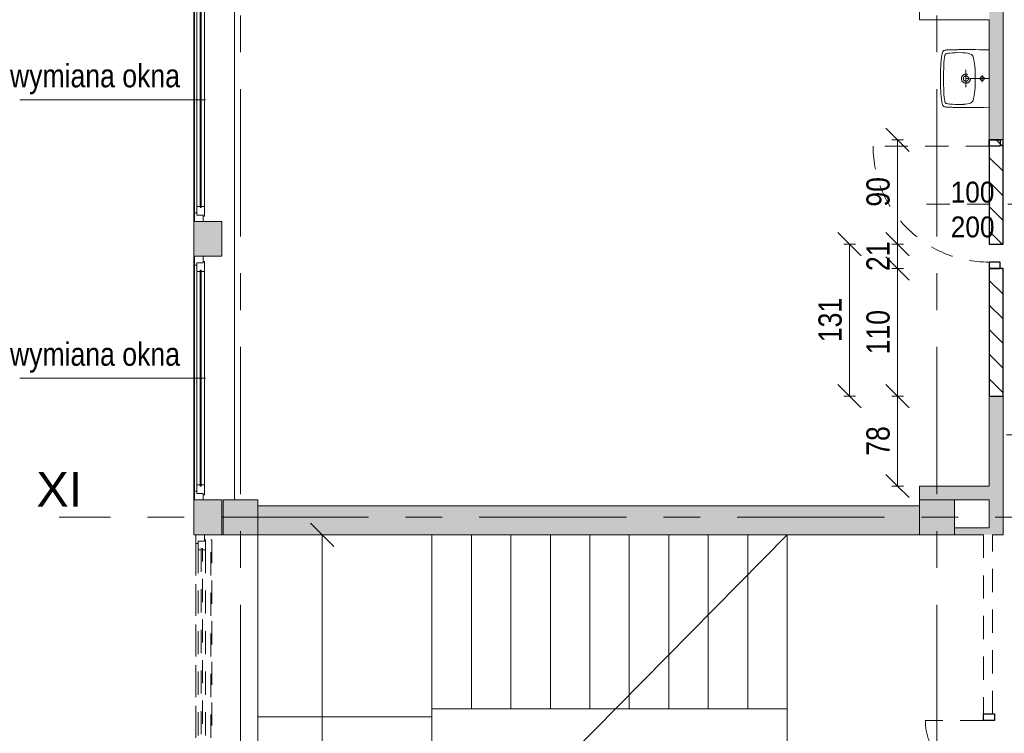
# Model space of a CAD drawing. Header units: centimetres. Extents: x -1403 to 22166, y -8842 to 3590.
# Tile 16 of 25: x -1403 to -555, y 1662 to 2277. Entities that reach past the tile are written whole.
import ezdxf

# ---------------------------------------------------------------- set-up
doc = ezdxf.new("R2010")
doc.units = ezdxf.units.CM
for name, pattern in [('Dash', [60, 30, -30]), ('Oś', [222.25, 127, -31.75, 31.75, -31.75]), ('Wyburzenia', [35, 20, -15])]:
    doc.linetypes.add(name, pattern=pattern)
for name, color, linetype, lineweight in [('A-ANNO-DIMS', 211, 'Continuous', 13), ('A-ANNO-DIMS-100', 211, 'Continuous', 13), ('A-ANNO-NOTE', 131, 'Wyburzenia', 9), ('A-AREA', 32, 'Continuous', 13), ('A-DETL', 90, 'Continuous', 25), ('A-DETL-GENF', 92, 'Continuous', 9), ('A-DETL-MEDM', 33, 'Wyburzenia', 9), ('A-DOOR', 31, 'Wyburzenia', 9), ('A-FLOR', 192, 'Continuous', 13), ('A-GLAZ', 151, 'Wyburzenia', 9), ('A-GLAZ-IDEN', 152, 'Continuous', 13), ('A-WALL', 113, 'Continuous', 13), ('A-WALL-PATT', 111, 'Continuous', 13), ('P-SANR-FIXT', 6, 'Wyburzenia', 9), ('S-COLS', 52, 'Continuous', 13), ('S-GRID', 1, 'Continuous', 13), ('S-GRID-IDEN', 1, 'Continuous', 13), ('S-STRS', 31, 'Continuous', 13), ('S-STRS-MBND', 31, 'Continuous', 13)]:
    doc.layers.add(name, color=color, linetype=linetype, lineweight=lineweight)
doc.styles.add('Arial', font='arial.ttf', dxfattribs={"width": 0.9, "height": 18})
doc.styles.add('Arial Narrow_1', font='ARIALN.TTF', dxfattribs={"height": 0.2})
doc.styles.add('Arial Narrow_3', font='ARIALN.TTF', dxfattribs={"height": 20})
doc.styles.add('Arial_1', font='arial.ttf', dxfattribs={"height": 30})
doc.dimstyles.new('Diagonal_1_100__0__wewnętrzne', dxfattribs={"dimscale": 30.48, "dimtxt": 20.468619, "dimasz": 0.656168, "dimexe": 0.164042, "dimexo": 0.0625, "dimgap": 0.032808, "dimtad": 1, "dimdec": 0, "dimdsep": 46, "dimtxsty": 'Arial Narrow_3', "dimblk1": 'OBLIQUE', "dimblk2": 'OBLIQUE', "dimsah": 1, "dimcen": 0.09, "dimazin": 0, "dimtfac": 1, "dimtdec": 4, "dimtix": 1, "dimtmove": 0, "dimatfit": 3, "dimfxl": 0.164042, "dimfxlon": 1, "dimtvp": 1, "dimtolj": 1, "dimtzin": 0, "dimarcsym": 2})
pattern_1 = [(315, (0, 0), (10.6066, 10.6066), [])]

# ---------------------------------------------------------------- blocks, each defined once
blk = doc.blocks.new('Okno - automatyczna etykieta - 210x100-2208560-6_piętro IV __13_80 m_ - wyburzenia i zamurowania')
at = {"layer": 'A-GLAZ', "color": 1, "lineweight": 13}
for p, q in [((-100.5, 8.5), (100.5, 8.5)), ((-100.5, 8.5), (-100.5, 7.5)), ((100.5, 8.5), (100.5, 7.5)), ((105, 7.5), (-105, 7.5)), ((105, 7.5), (105, 7))]:
    blk.add_line(p, q, dxfattribs=at)
blk = doc.blocks.new('Okno - automatyczna etykieta - 210x165 _nietypowy podział_-2208551-6_piętro IV __13_80 m_ - wyburzenia i zamurowania')
at = {"layer": 'A-GLAZ', "color": 1, "lineweight": 13}
for p, q in [((-97.5, 5.5), (-105, 5.5)), ((-105, 5.5), (-105, -2)), ((-105, 5.5), (105, 5.5)), ((-92, 3.5), (-99.5, 3.5)), ((-99.5, 3.5), (-99.5, -2)), ((-99.5, -2), (-99.5, 3.5)), ((-99.5, 3.5), (-97.5, 3.5)), ((-97.5, 3.5), (-97.5, 5.5)), ((97.5, 5.5), (-97.5, 5.5)), ((93, 0.75), (-93, 0.75)), ((-93, 0.75), (-93, -0.25)), ((-93, -0.25), (-93, 0.75)), ((-93, 0.75), (-92, 0.75)), ((-92, 0.75), (-92, 3.5)), ((92, 3.5), (-92, 3.5)), ((99.5, 3.5), (92, 3.5)), ((92, 3.5), (92, 0.75)), ((92, 0.75), (93, 0.75)), ((93, -0.25), (93, 0.75)), ((93, 0.75), (93, -0.25)), ((105, 5.5), (97.5, 5.5)), ((97.5, 5.5), (97.5, 3.5)), ((97.5, 3.5), (99.5, 3.5)), ((99.5, -2), (99.5, 3.5)), ((99.5, 3.5), (99.5, -2)), ((105, -2), (105, 5.5)), ((-105, -2), (-99.5, -2)), ((-99.5, -2), (-100.5, -2)), ((-100.5, -2), (-100.5, -3)), ((-100.5, -3), (-92, -3)), ((-93, -0.25), (93, -0.25)), ((-92, -0.25), (-93, -0.25)), ((-92, -3), (-92, -0.25)), ((92, -3), (-92, -3)), ((92, -0.25), (92, -3)), ((93, -0.25), (92, -0.25)), ((92, -3), (100.5, -3)), ((100.5, -2), (99.5, -2)), ((99.5, -2), (105, -2)), ((100.5, -3), (100.5, -2))]:
    blk.add_line(p, q, dxfattribs=at)
blk = doc.blocks.new('M_Concrete-Square-Column - 300 x 300mm-1795930-6_piętro IV __13_80 m_ - wyburzenia i zamurowania')
at = {"layer": 'S-COLS', "lineweight": 9}
blk.add_hatch(color=254, dxfattribs=at).paths.add_polyline_path([(-11.73, -15), (15, -15), (15, 15), (-15, 15), (-15, -15)], flags=0)
for p, q in [((15, 15), (-15, 15)), ((-15, 15), (-15, -15)), ((15, -15), (15, 15)), ((-15, -15), (15, -15))]:
    blk.add_line(p, q, dxfattribs=at)
blk = doc.blocks.new('M_Concrete-Square-Column - 300 x 300mm-1795931-6_piętro IV __13_80 m_ - wyburzenia i zamurowania')
at = {"layer": 'S-COLS', "lineweight": 9}
blk.add_hatch(color=254, dxfattribs=at).paths.add_polyline_path([(-15, -15), (15, -15), (15, 15), (-15, 15), (-15, 7.14)], flags=0)
for p, q in [((15, 15), (-15, 15)), ((-15, 15), (-15, -15)), ((15, -15), (15, 15)), ((-15, -15), (15, -15))]:
    blk.add_line(p, q, dxfattribs=at)
blk = doc.blocks.new('DRZWI 1S - automatyczna etykieta - Drzwi 100-2252143-6_piętro IV __13_80 m_ - wyburzenia i zamurowania')
at = {"layer": 'A-DETL-GENF', "color": 20, "linetype": 'Wyburzenia'}
for p, q in [((-55.5, 6), (-55.5, -3.5)), ((-50, 6), (-55.5, 6)), ((-50, -3.5), (-50, 6)), ((55.5, 6), (50, 6)), ((50, 6), (50, -3.5)), ((55.5, -3.5), (55.5, 6)), ((-55.5, -3.5), (-50, -3.5)), ((50, -3.5), (55.5, -3.5))]:
    blk.add_line(p, q, dxfattribs=at)
at = {"layer": 'A-DETL-MEDM', "color": 10, "lineweight": 25}
for p, q in [((-50, 6), (-55.5, 6)), ((-55.5, 6), (-55.5, -3.5)), ((-50, -3.5), (-50, 6)), ((50, -3.5), (50, 6)), ((50, 6), (55.5, 6)), ((55.5, 6), (55.5, -3.5)), ((-55.5, -3.5), (-50, -3.5)), ((55.5, -3.5), (50, -3.5))]:
    blk.add_line(p, q, dxfattribs=at)
at = {"layer": 'A-DOOR', "color": 1, "lineweight": 13}
blk.add_line((50, 6), (50, 106), dxfattribs=at)
blk.add_arc((50, 6), 100, 90, 180, dxfattribs=at)
blk = doc.blocks.new('Okno - automatyczna etykieta - 210x165 _nietypowy podział_-2208563-6_piętro IV __13_80 m_ - wyburzenia i zamurowania')
at = {"layer": 'A-GLAZ', "color": 7, "linetype": 'Continuous'}
for p, q in [((-97.5, 11.5), (-105, 11.5)), ((-105, 11.5), (-105, 4)), ((-105, 11.5), (105, 11.5)), ((-92, 9.5), (-99.5, 9.5)), ((-99.5, 9.5), (-99.5, 4)), ((-99.5, 4), (-99.5, 9.5)), ((-99.5, 9.5), (-97.5, 9.5)), ((-97.5, 9.5), (-97.5, 11.5)), ((97.5, 11.5), (-97.5, 11.5)), ((-92, 6.75), (-92, 9.5)), ((92, 9.5), (-92, 9.5)), ((99.5, 9.5), (92, 9.5)), ((92, 9.5), (92, 6.75)), ((105, 11.5), (97.5, 11.5)), ((97.5, 11.5), (97.5, 9.5)), ((97.5, 9.5), (99.5, 9.5)), ((99.5, 4), (99.5, 9.5)), ((99.5, 9.5), (99.5, 4)), ((105, 4), (105, 11.5)), ((-105, 4), (-99.5, 4)), ((-99.5, 4), (-100.5, 4)), ((-100.5, 4), (-100.5, 3)), ((-100.5, 3), (-92, 3)), ((93, 6.75), (-93, 6.75)), ((-93, 6.75), (-93, 5.75)), ((-93, 5.75), (-93, 6.75)), ((-93, 6.75), (-92, 6.75)), ((-93, 5.75), (93, 5.75)), ((-92, 5.75), (-93, 5.75)), ((-92, 3), (-92, 5.75)), ((92, 3), (-92, 3)), ((92, 6.75), (93, 6.75)), ((92, 5.75), (92, 3)), ((93, 5.75), (92, 5.75)), ((92, 3), (100.5, 3)), ((93, 5.75), (93, 6.75)), ((93, 6.75), (93, 5.75)), ((100.5, 4), (99.5, 4)), ((99.5, 4), (105, 4)), ((100.5, 3), (100.5, 4))]:
    blk.add_line(p, q, dxfattribs=at)
blk = doc.blocks.new('Umywalka koło Nova Pro - Pro 50-1211177-6_piętro IV __13_80 m_ - wyburzenia i zamurowania')
at = {"layer": 'P-SANR-FIXT', "color": 20}
for p, q in [((-12.19, -6), (-12.32, -10.58)), ((12.5, -6), (12.5, -38)), ((37.32, -10.58), (37.19, -6)), ((-12.4, -14.28), (-12.45, -17.35)), ((-12.32, -10.58), (-12.4, -14.28)), ((15.72, -12.02), (9.46, -12.02)), ((37.4, -14.28), (37.32, -10.58)), ((37.45, -17.35), (37.4, -14.28)), ((-12.48, -22.27), (-12.51, -24.3)), ((-12.51, -24.3), (-12.48, -26.13)), ((-12.45, -17.35), (-12.48, -19.98)), ((-12.48, -19.98), (-12.48, -22.27)), ((-9.37, -24.54), (-9.61, -26.27)), ((-8.91, -22.86), (-9.37, -24.54)), ((-8.62, -22.03), (-8.91, -22.86)), ((-8.19, -21.26), (-8.62, -22.03)), ((-7.93, -20.91), (-8.19, -21.26)), ((-7.61, -20.62), (-7.93, -20.91)), ((-6.89, -20.14), (-7.61, -20.62)), ((-6.09, -19.8), (-6.89, -20.14)), ((-5.24, -19.53), (-6.09, -19.8)), ((-3.53, -19.16), (-5.24, -19.53)), ((-1.83, -18.89), (-3.53, -19.16)), ((1.66, -18.49), (-1.83, -18.89)), ((5.15, -18.2), (1.66, -18.49)), ((8.64, -18.06), (5.15, -18.2)), ((10.37, -18.01), (8.64, -18.06)), ((14.63, -18.01), (10.37, -18.01)), ((16.36, -18.06), (14.63, -18.01)), ((19.88, -18.2), (16.36, -18.06)), ((23.34, -18.49), (19.88, -18.2)), ((26.83, -18.89), (23.34, -18.49)), ((28.56, -19.16), (26.83, -18.89)), ((30.26, -19.53), (28.56, -19.16)), ((31.09, -19.8), (30.26, -19.53)), ((31.89, -20.14), (31.09, -19.8)), ((32.61, -20.62), (31.89, -20.14)), ((32.93, -20.91), (32.61, -20.62)), ((33.19, -21.26), (32.93, -20.91)), ((33.62, -22.03), (33.19, -21.26)), ((33.91, -22.86), (33.62, -22.03)), ((34.37, -24.54), (33.91, -22.86)), ((34.63, -26.27), (34.37, -24.54)), ((37.48, -19.98), (37.45, -17.35)), ((37.51, -22.27), (37.48, -19.98)), ((37.51, -26.13), (37.51, -22.27)), ((-12.48, -26.13), (-12.48, -27.81)), ((-12.48, -27.81), (-12.46, -29.49)), ((-12.46, -29.49), (-12.46, -30.5)), ((-12.46, -30.5), (-12.43, -31.46)), ((-12.43, -31.46), (-12.43, -32.39)), ((-12.43, -32.39), (-12.4, -33.3)), ((-12.4, -33.3), (-12.4, -33.88)), ((-12.4, -33.88), (-12.38, -35.06)), ((-9.76, -28.56), (-9.84, -33.06)), ((-9.84, -33.06), (-9.79, -35.32)), ((-9.74, -27.87), (-9.76, -28.56)), ((-9.71, -27.55), (-9.74, -27.87)), ((-9.69, -27.15), (-9.71, -27.55)), ((-9.61, -26.27), (-9.69, -27.15)), ((20.01, -26), (5.01, -26)), ((34.69, -27.15), (34.63, -26.27)), ((34.71, -27.55), (34.69, -27.15)), ((34.74, -27.87), (34.71, -27.55)), ((34.76, -28.56), (34.74, -27.87)), ((34.84, -33.06), (34.76, -28.56)), ((34.82, -35.32), (34.84, -33.06)), ((37.38, -35.06), (37.4, -33.88)), ((37.4, -33.88), (37.43, -33.3)), ((37.43, -32.39), (37.46, -31.46)), ((37.43, -33.3), (37.43, -32.39)), ((37.46, -30.5), (37.48, -29.49)), ((37.46, -31.46), (37.46, -30.5)), ((37.48, -27.81), (37.51, -26.13)), ((37.48, -29.49), (37.48, -27.81)), ((-12.38, -35.06), (-12.35, -35.88)), ((-12.35, -35.88), (-12.35, -36.65)), ((-12.35, -36.65), (-12.32, -37.43)), ((-12.32, -37.43), (-12.3, -38.17)), ((-12.3, -38.17), (-12.27, -38.89)), ((-12.27, -38.89), (-12.24, -39.61)), ((-12.24, -39.61), (-12.22, -40.28)), ((-12.22, -40.28), (-12.19, -40.94)), ((-12.19, -40.94), (-12.16, -41.58)), ((-12.16, -41.58), (-12.14, -42.22)), ((-12.14, -42.22), (-12.08, -42.81)), ((-9.79, -35.32), (-9.71, -37.56)), ((-9.71, -37.56), (-9.53, -39.82)), ((-9.53, -39.82), (-9.39, -40.94)), ((-9.39, -40.94), (-9.21, -42.03)), ((-9.21, -42.03), (-9.05, -42.59)), ((34.07, -42.59), (34.21, -42.03)), ((34.21, -42.03), (34.39, -40.94)), ((34.39, -40.94), (34.53, -39.82)), ((34.53, -39.82), (34.71, -37.56)), ((34.71, -37.56), (34.82, -35.32)), ((37.08, -42.81), (37.14, -42.22)), ((37.14, -42.22), (37.16, -41.58)), ((37.16, -41.58), (37.19, -40.94)), ((37.19, -40.94), (37.22, -40.28)), ((37.22, -40.28), (37.24, -39.61)), ((37.24, -39.61), (37.27, -38.89)), ((37.27, -38.89), (37.3, -38.17)), ((37.3, -38.17), (37.32, -37.43)), ((37.32, -37.43), (37.35, -36.65)), ((37.35, -35.88), (37.38, -35.06)), ((37.35, -36.65), (37.35, -35.88)), ((-12.08, -42.81), (-12, -43.37)), ((-12, -43.37), (-11.92, -43.87)), ((-11.92, -43.87), (-11.82, -44.38)), ((-11.82, -44.38), (-11.71, -44.67)), ((-11.6, -44.96), (-11.79, -44.38)), ((-11.71, -44.67), (-11.6, -44.96)), ((-11.6, -44.96), (-11.26, -45.47)), ((-11.26, -45.47), (-11.6, -44.96)), ((-11.26, -45.47), (-10.8, -45.84)), ((-10.8, -45.84), (-11.26, -45.47)), ((-10.8, -45.84), (-10.24, -46.11)), ((-10.24, -46.11), (-10.8, -45.84)), ((-10.24, -46.11), (-9.61, -46.32)), ((-9.61, -46.32), (-10.24, -46.11)), ((-9.61, -46.32), (-8.94, -46.51)), ((-8.94, -46.51), (-9.61, -46.32)), ((-9.05, -42.59), (-8.86, -43.1)), ((-8.94, -46.51), (-8.25, -46.64)), ((-8.25, -46.64), (-8.94, -46.51)), ((-8.86, -43.1), (-8.7, -43.34)), ((-8.7, -43.34), (-8.51, -43.55)), ((-8.51, -43.55), (-8.03, -43.85)), ((-8.25, -46.64), (-7.5, -46.8)), ((-7.5, -46.8), (-8.25, -46.64)), ((-8.03, -43.85), (-7.53, -44.06)), ((-7.53, -44.06), (-6.97, -44.22)), ((-7.5, -46.8), (-6.73, -46.91)), ((-6.73, -46.91), (-7.5, -46.8)), ((-6.97, -44.22), (-5.88, -44.43)), ((-6.73, -46.91), (-5.93, -47.04)), ((-5.93, -47.04), (-6.73, -46.91)), ((-5.93, -47.04), (-5.1, -47.15)), ((-5.1, -47.15), (-5.93, -47.04)), ((-5.88, -44.43), (-3.64, -44.75)), ((-5.1, -47.15), (-4.2, -47.25)), ((-4.2, -47.25), (-5.1, -47.15)), ((-4.2, -47.25), (-3.27, -47.36)), ((-3.27, -47.36), (-4.2, -47.25)), ((-3.64, -44.75), (-1.4, -44.94)), ((-3.27, -47.36), (-2.28, -47.44)), ((-2.28, -47.44), (-3.27, -47.36)), ((-2.28, -47.44), (-1.24, -47.52)), ((-1.24, -47.52), (-2.28, -47.44)), ((-1.4, -44.94), (3.1, -45.18)), ((-1.24, -47.52), (-0.15, -47.63)), ((-0.15, -47.63), (-1.24, -47.52)), ((-0.15, -47.63), (1.05, -47.71)), ((1.05, -47.71), (-0.15, -47.63)), ((1.05, -47.71), (2.3, -47.76)), ((2.3, -47.76), (1.05, -47.71)), ((2.3, -47.76), (3.66, -47.84)), ((3.66, -47.84), (2.3, -47.76)), ((3.1, -45.18), (7.6, -45.31)), ((3.66, -47.84), (5.12, -47.89)), ((5.12, -47.89), (3.66, -47.84)), ((5.12, -47.89), (6.72, -47.95)), ((6.72, -47.95), (5.12, -47.89)), ((6.72, -47.95), (8.45, -47.97)), ((8.45, -47.97), (6.72, -47.95)), ((7.6, -45.31), (9.86, -45.39)), ((8.45, -47.97), (10.4, -48)), ((10.4, -48), (8.45, -47.97)), ((9.86, -45.39), (11.04, -45.42)), ((10.4, -48), (14.63, -48)), ((14.63, -48), (10.4, -48)), ((11.04, -45.42), (11.7, -45.42)), ((11.7, -45.42), (12.5, -45.44)), ((12.5, -45.44), (13.3, -45.42)), ((13.3, -45.42), (13.99, -45.42)), ((13.99, -45.42), (15.14, -45.39)), ((14.63, -48), (16.55, -47.97)), ((16.55, -47.97), (14.63, -48)), ((15.14, -45.39), (17.4, -45.31)), ((16.55, -47.97), (18.31, -47.95)), ((18.31, -47.95), (16.55, -47.97)), ((17.4, -45.31), (21.9, -45.18)), ((18.31, -47.95), (19.88, -47.89)), ((19.88, -47.89), (18.31, -47.95)), ((19.88, -47.89), (21.34, -47.84)), ((21.34, -47.84), (19.88, -47.89)), ((21.34, -47.84), (22.7, -47.76)), ((22.7, -47.76), (21.34, -47.84)), ((21.9, -45.18), (26.4, -44.94)), ((22.7, -47.76), (23.98, -47.71)), ((23.98, -47.71), (22.7, -47.76)), ((23.98, -47.71), (25.15, -47.63)), ((25.15, -47.63), (23.98, -47.71)), ((25.15, -47.63), (26.24, -47.52)), ((26.24, -47.52), (25.15, -47.63)), ((26.24, -47.52), (27.31, -47.44)), ((27.31, -47.44), (26.24, -47.52)), ((26.4, -44.94), (28.64, -44.75)), ((27.31, -47.44), (28.29, -47.36)), ((28.29, -47.36), (27.31, -47.44)), ((28.29, -47.36), (29.23, -47.25)), ((29.23, -47.25), (28.29, -47.36)), ((28.64, -44.75), (30.88, -44.43)), ((29.23, -47.25), (30.1, -47.15)), ((30.1, -47.15), (29.23, -47.25)), ((30.1, -47.15), (30.93, -47.04)), ((30.93, -47.04), (30.1, -47.15)), ((30.88, -44.43), (31.97, -44.22)), ((30.93, -47.04), (31.76, -46.91)), ((31.76, -46.91), (30.93, -47.04)), ((31.76, -46.91), (32.5, -46.8)), ((32.5, -46.8), (31.76, -46.91)), ((31.97, -44.22), (32.53, -44.06)), ((32.5, -46.8), (33.25, -46.64)), ((33.25, -46.64), (32.5, -46.8)), ((32.53, -44.06), (33.06, -43.85)), ((33.06, -43.85), (33.54, -43.55)), ((33.25, -46.64), (33.97, -46.51)), ((33.97, -46.51), (33.25, -46.64)), ((33.54, -43.55), (33.73, -43.34)), ((33.73, -43.34), (33.86, -43.1)), ((33.86, -43.1), (34.07, -42.59)), ((33.97, -46.51), (34.63, -46.32)), ((34.63, -46.32), (33.97, -46.51)), ((34.63, -46.32), (35.24, -46.11)), ((35.24, -46.11), (34.63, -46.32)), ((35.24, -46.11), (35.8, -45.84)), ((35.8, -45.84), (35.24, -46.11)), ((35.8, -45.84), (36.28, -45.47)), ((36.28, -45.47), (35.8, -45.84)), ((36.28, -45.47), (36.6, -44.96)), ((36.6, -44.96), (36.28, -45.47)), ((36.6, -44.96), (36.82, -44.38)), ((36.82, -44.38), (36.92, -43.87)), ((36.92, -43.87), (37.03, -43.37)), ((37.03, -43.37), (37.08, -42.81))]:
    blk.add_line(p, q, dxfattribs=at)
for centre, radius in [((12.5, -12.02), 1.72), ((12.51, -26), 3.92), ((12.51, -26), 2.28)]:
    blk.add_circle(centre, radius, dxfattribs=at)
blk = doc.blocks.new('DRZWI 2S - automatyczna etykieta - Drzwi 90_50-2595143-6_piętro IV __13_80 m_ - wyburzenia i zamurowania')
at = {"layer": 'A-DETL-GENF', "color": 20, "linetype": 'Wyburzenia'}
for p, q in [((-55.5, 5.55), (-50, 5.55)), ((-55.5, -4), (-55.5, 5.55)), ((-50, 5.55), (-50, -4)), ((90, 5.55), (95.5, 5.55)), ((90, -4), (90, 5.55)), ((95.5, 5.55), (95.5, -4)), ((-50, -4), (-55.5, -4)), ((95.5, -4), (90, -4))]:
    blk.add_line(p, q, dxfattribs=at)
at = {"layer": 'A-DETL-MEDM', "color": 10, "lineweight": 25}
for p, q in [((-55.5, -4), (-55.5, 5.55)), ((-55.5, 5.55), (-50, 5.55)), ((-50, 5.55), (-50, -4)), ((90, 5.55), (90, -4)), ((95.5, 5.55), (90, 5.55)), ((95.5, -4), (95.5, 5.55)), ((-50, -4), (-55.5, -4)), ((90, -4), (95.5, -4))]:
    blk.add_line(p, q, dxfattribs=at)
at = {"layer": 'A-DOOR', "color": 20}
blk.add_line((0, -26.5), (0, 26.5), dxfattribs=at)
at = {"layer": 'A-DOOR', "color": 1, "lineweight": 13}
for p, q in [((-50, -4), (-50, -54)), ((90, -4), (90, -94))]:
    blk.add_line(p, q, dxfattribs=at)
for centre, radius, start, end in [((-50, -4), 50, 270, 0), ((90, -4), 90, 180, 270)]:
    blk.add_arc(centre, radius, start, end, dxfattribs=at)
blk = doc.blocks.new('etykieta wymiana okna - etykieta okno 1S z hp dół-2316400-6_piętro IV __13_80 m_ - wyburzenia i zamurowania')
at = {"layer": 'A-GLAZ-IDEN'}
blk.add_line((0, 1.6477), (0, 0.0485), dxfattribs=at)
at = {"layer": 'A-GLAZ-IDEN', "insert": (-0.3068, 1.4291), "char_height": 0.2, "width": 1.409, "attachment_point": 3, "rotation": 90, "line_spacing_factor": 0.949189, "style": 'Arial Narrow_1'}
blk.add_mtext('\\pxqr,t6.35,12.7,19.05,25.4,31.75,38.1,44.45,50.8,57.15,63.5,69.85,76.2,82.55,88.9,95.25,101.6,107.95,114.3,120.65,127,133.35,139.7,146.05,152.4,158.75,165.1,171.45,177.8,184.15,190.5,196.85,203.2;{wymiana okna}', dxfattribs=at)
blk = doc.blocks.new('DIMBLOCK1-6_piętro IV __13_80 m_ - wyburzenia i zamurowania')
at = {"layer": 'A-ANNO-DIMS-100'}
for p, q in [((-1142.15, 1833.33), (-1152.15, 1843.33)), ((-1147.15, 1833.33), (-1137.15, 1833.33)), ((-1142.15, 1833.33), (-1147.15, 1833.33)), ((-1142.15, 1383.33), (-1142.15, 1833.33)), ((-1142.15, 1833.33), (-1132.15, 1823.33)), ((-1142.15, 1383.33), (-1152.15, 1393.33)), ((-1147.15, 1383.33), (-1137.15, 1383.33)), ((-1142.15, 1383.33), (-1147.15, 1383.33)), ((-1142.15, 1383.33), (-1132.15, 1373.33))]:
    blk.add_line(p, q, dxfattribs=at)
at = {"layer": 'A-ANNO-DIMS-100', "color": 0, "insert": (-1169, 1589.32), "char_height": 20, "width": 45.6158, "attachment_point": 1, "rotation": 90, "line_spacing_factor": 0.974696, "style": 'Arial Narrow_3'}
blk.add_mtext('450', dxfattribs=at)
blk = doc.blocks.new('_Oblique')
at = {"color": 0, "linetype": 'ByBlock', "lineweight": -2}
blk.add_line((-0.5, -0.5), (0.5, 0.5), dxfattribs=at)
blk = doc.blocks.new('DIMBLOCK7-6_piętro IV __13_80 m_ - wyburzenia i zamurowania')
at = {"layer": 'A-ANNO-DIMS-100'}
for p, q in [((-687.85, 2083.83), (-697.85, 2093.83)), ((-682.85, 2083.83), (-692.85, 2083.83)), ((-687.85, 1952.83), (-687.85, 2083.83)), ((-687.85, 2083.83), (-677.85, 2073.83)), ((-687.85, 2083.83), (-682.85, 2083.83)), ((-687.85, 1952.83), (-697.85, 1962.83)), ((-682.85, 1952.83), (-692.85, 1952.83)), ((-687.85, 1952.83), (-677.85, 1942.83)), ((-687.85, 1952.83), (-682.85, 1952.83))]:
    blk.add_line(p, q, dxfattribs=at)
at = {"layer": 'A-ANNO-DIMS-100', "color": 0, "insert": (-714.7, 1999.32), "char_height": 20, "width": 45.6158, "attachment_point": 1, "rotation": 90, "line_spacing_factor": 0.974696, "style": 'Arial Narrow_3'}
blk.add_mtext('131', dxfattribs=at)
blk = doc.blocks.new('DIMBLOCK8-6_piętro IV __13_80 m_ - wyburzenia i zamurowania')
at = {"layer": 'A-ANNO-DIMS-100'}
for p, q in [((-646.54, 1952.83), (-656.54, 1962.83)), ((-641.54, 1952.83), (-651.54, 1952.83)), ((-646.54, 1875.33), (-646.54, 1952.83)), ((-646.54, 1952.83), (-636.54, 1942.83)), ((-646.54, 1952.83), (-641.54, 1952.83)), ((-646.54, 1875.33), (-656.54, 1885.33)), ((-641.54, 1875.33), (-651.54, 1875.33)), ((-646.54, 1875.33), (-636.54, 1865.33)), ((-646.54, 1875.33), (-641.54, 1875.33))]:
    blk.add_line(p, q, dxfattribs=at)
at = {"layer": 'A-ANNO-DIMS-100', "color": 0, "insert": (-673.38, 1901.4), "char_height": 20, "width": 30.4105, "attachment_point": 1, "rotation": 90, "line_spacing_factor": 0.974696, "style": 'Arial Narrow_3'}
blk.add_mtext('78', dxfattribs=at)
blk = doc.blocks.new('DIMBLOCK9-6_piętro IV __13_80 m_ - wyburzenia i zamurowania')
at = {"layer": 'A-ANNO-DIMS-100'}
for p, q in [((-646.54, 2062.83), (-656.54, 2072.83)), ((-651.54, 2062.83), (-641.54, 2062.83)), ((-646.54, 2062.83), (-651.54, 2062.83)), ((-646.54, 1952.83), (-646.54, 2062.83)), ((-646.54, 2062.83), (-636.54, 2052.83)), ((-646.54, 1952.83), (-656.54, 1962.83)), ((-641.54, 1952.83), (-651.54, 1952.83)), ((-646.54, 1952.83), (-636.54, 1942.83)), ((-646.54, 1952.83), (-641.54, 1952.83))]:
    blk.add_line(p, q, dxfattribs=at)
at = {"layer": 'A-ANNO-DIMS-100', "color": 0, "insert": (-673.38, 1988.82), "char_height": 20, "width": 45.6158, "attachment_point": 1, "rotation": 90, "line_spacing_factor": 0.974696, "style": 'Arial Narrow_3'}
blk.add_mtext('110', dxfattribs=at)
blk = doc.blocks.new('DIMBLOCK10-6_piętro IV __13_80 m_ - wyburzenia i zamurowania')
at = {"layer": 'A-ANNO-DIMS-100'}
for p, q in [((-646.54, 2083.83), (-656.54, 2093.83)), ((-641.54, 2083.83), (-651.54, 2083.83)), ((-646.54, 2062.83), (-646.54, 2083.83)), ((-646.54, 2083.83), (-636.54, 2073.83)), ((-646.54, 2083.83), (-641.54, 2083.83)), ((-646.54, 2062.83), (-656.54, 2072.83)), ((-651.54, 2062.83), (-641.54, 2062.83)), ((-646.54, 2062.83), (-651.54, 2062.83)), ((-646.54, 2062.83), (-636.54, 2052.83))]:
    blk.add_line(p, q, dxfattribs=at)
at = {"layer": 'A-ANNO-DIMS-100', "color": 0, "insert": (-673.38, 2060.65), "char_height": 20, "width": 30.4105, "attachment_point": 1, "rotation": 90, "line_spacing_factor": 0.974696, "style": 'Arial Narrow_3'}
blk.add_mtext('21', dxfattribs=at)
blk = doc.blocks.new('DIMBLOCK11-6_piętro IV __13_80 m_ - wyburzenia i zamurowania')
at = {"layer": 'A-ANNO-DIMS-100'}
for p, q in [((-646.54, 2173.83), (-656.54, 2183.83)), ((-651.54, 2173.83), (-641.54, 2173.83)), ((-646.54, 2173.83), (-651.54, 2173.83)), ((-646.54, 2083.83), (-646.54, 2173.83)), ((-646.54, 2173.83), (-636.54, 2163.83)), ((-646.54, 2083.83), (-656.54, 2093.83)), ((-641.54, 2083.83), (-651.54, 2083.83)), ((-646.54, 2083.83), (-636.54, 2073.83)), ((-646.54, 2083.83), (-641.54, 2083.83))]:
    blk.add_line(p, q, dxfattribs=at)
at = {"layer": 'A-ANNO-DIMS-100', "color": 0, "insert": (-673.38, 2116.15), "char_height": 20, "width": 30.4105, "attachment_point": 1, "rotation": 90, "line_spacing_factor": 0.974696, "style": 'Arial Narrow_3'}
blk.add_mtext('90', dxfattribs=at)

msp = doc.modelspace()

# ---------------------------------------------------------------- hatches: boundary and pattern name
at = {"layer": 'A-DETL-GENF', "lineweight": 25}
h = msp.add_hatch(dxfattribs=at)
h.set_pattern_fill('FP_1', color=3, style=0, pattern_type=2)
h.set_pattern_definition(pattern_1)
h.paths.add_polyline_path([(-567.62, 2083.83), (-555.62, 2083.83), (-555.62, 2173.83), (-567.62, 2173.83), (-567.62, 2168.33)], flags=0)
h = msp.add_hatch(dxfattribs=at)
h.set_pattern_fill('FP_1', color=210, style=0, pattern_type=2)
h.set_pattern_definition(pattern_1)
h.paths.add_polyline_path([(-567.62, 1952.83), (-555.62, 1952.83), (-555.62, 2062.83), (-567.62, 2062.83)], flags=0)
at = {"layer": 'A-WALL-PATT'}
h = msp.add_hatch(color=9, dxfattribs=at)
h.paths.add_polyline_path([(-564.62, 1833.33), (-555.62, 1833.33), (-555.62, 1952.83), (-567.62, 1952.83), (-567.62, 1833.33)], flags=0)
h.paths.add_polyline_path([(-567.62, 2173.83), (-555.62, 2173.83), (-555.62, 2482.83), (-567.62, 2482.83), (-567.62, 2265.06)], flags=0)
h.paths.add_polyline_path([(-555.62, 2703.83), (-555.62, 2824.33), (-567.62, 2824.33), (-567.62, 2703.83)], flags=0)
h = msp.add_hatch(color=9, dxfattribs=at)
h.paths.add_polyline_path([(-1252.62, 1833.33), (-1228.62, 1833.33), (-1228.62, 1863.33), (-1252.62, 1863.33), (-1252.62, 1837.45)], flags=0)
h.paths.add_polyline_path([(-1252.62, 2073.33), (-1228.62, 2073.33), (-1228.62, 2103.33), (-1252.62, 2103.33), (-1252.62, 2074.7)], flags=0)
h.paths.add_polyline_path([(-1228.62, 2313.33), (-1228.62, 2343.33), (-1252.62, 2343.33), (-1252.62, 2313.33), (-1244.62, 2313.33)], flags=0)
h.paths.add_polyline_path([(-1252.62, 2553.33), (-1228.62, 2553.33), (-1228.62, 2583.33), (-1252.62, 2583.33), (-1252.62, 2554.7)], flags=0)
for points in [[(-597.62, 1863.33), (-567.62, 1863.33), (-567.62, 1875.33), (-627.62, 1875.33), (-627.62, 1863.33)], [(-1197.62, 1833.33), (-627.62, 1833.33), (-627.62, 1858.33), (-1197.62, 1858.33), (-1197.62, 1849.72)], [(-597.62, 1833.33), (-567.62, 1833.33), (-567.62, 1839.33), (-597.62, 1839.33), (-597.62, 1836.05)]]:
    msp.add_hatch(color=9, dxfattribs=at).paths.add_polyline_path(points, flags=0)

# ---------------------------------------------------------------- linework, layer by layer
at = {"layer": 'A-ANNO-NOTE', "color": 240, "lineweight": 13}
msp.add_line((-531.62, 2118.33), (-621.62, 2118.33), dxfattribs=at)
at = {"layer": 'A-AREA', "color": 20, "linetype": 'Wyburzenia', "lineweight": 9}
msp.add_line((-322.62, 1919.33), (-555.62, 1919.33), dxfattribs=at)
at = {"layer": 'A-AREA', "lineweight": 9}
msp.add_line((-1037.41, 1533.33), (-741.62, 1833.33), dxfattribs=at)
at = {"layer": 'A-DETL'}
for p, q in [((-567.62, 2173.83), (-567.62, 2083.83)), ((-555.62, 2173.83), (-567.62, 2173.83)), ((-555.62, 2083.83), (-555.62, 2173.83)), ((-567.62, 2083.83), (-555.62, 2083.83)), ((-567.62, 2062.83), (-567.62, 1952.83)), ((-555.62, 2062.83), (-567.62, 2062.83)), ((-555.62, 1952.83), (-555.62, 2062.83)), ((-567.62, 1952.83), (-555.62, 1952.83))]:
    msp.add_line(p, q, dxfattribs=at)
at = {"layer": 'A-FLOR', "lineweight": 9}
msp.add_line((-741.62, 1833.33), (-741.62, 1533.33), dxfattribs=at)
at = {"layer": 'A-WALL', "lineweight": 9}
for p, q in [((-1252.62, 1833.33), (-1252.62, 2793.33)), ((-555.62, 2173.83), (-555.62, 2482.83)), ((-1217.62, 2313.33), (-1217.62, 1863.33)), ((-627.62, 2313.33), (-627.62, 2277.33)), ((-627.62, 2277.33), (-567.62, 2277.33)), ((-567.62, 2277.33), (-567.62, 2173.83)), ((-558.12, 2173.83), (-555.62, 2173.83)), ((-1252.12, 2103.33), (-1252.62, 2103.33)), ((-1228.62, 2103.33), (-1244.62, 2103.33)), ((-1228.62, 2073.33), (-1228.62, 2103.33)), ((-1252.62, 2073.33), (-1252.12, 2073.33)), ((-1244.62, 2073.33), (-1228.62, 2073.33)), ((-567.62, 1952.83), (-567.62, 1875.33)), ((-555.62, 1833.33), (-555.62, 1952.83)), ((-567.62, 1875.33), (-627.62, 1875.33)), ((-627.62, 1875.33), (-627.62, 1863.33)), ((-1252.12, 1863.33), (-1252.62, 1863.33)), ((-1228.62, 1863.33), (-1244.62, 1863.33)), ((-1228.62, 1833.33), (-1228.62, 1863.33)), ((-627.62, 1858.33), (-1197.62, 1858.33)), ((-597.62, 1863.33), (-567.62, 1863.33)), ((-567.62, 1863.33), (-567.62, 1839.33)), ((-1252.62, 1833.33), (-1251.12, 1833.33)), ((-1243.62, 1833.33), (-1227.62, 1833.33)), ((-1197.62, 1833.33), (-627.62, 1833.33)), ((-567.62, 1839.33), (-597.62, 1839.33)), ((-597.62, 1833.33), (-572.62, 1833.33)), ((-564.62, 1833.33), (-555.62, 1833.33))]:
    msp.add_line(p, q, dxfattribs=at)
at = {"layer": 'A-WALL', "color": 1, "linetype": 'Wyburzenia'}
for p, q in [((-567.62, 2062.83), (-567.62, 1952.83)), ((-555.62, 2062.83), (-558.12, 2062.83)), ((-555.62, 1952.83), (-555.62, 2062.83)), ((-567.62, 1952.83), (-555.62, 1952.83)), ((-572.62, 1833.33), (-572.62, 1678.83)), ((-564.62, 1678.83), (-564.62, 1833.33))]:
    msp.add_line(p, q, dxfattribs=at)
at = {"layer": 'A-WALL'}
msp.add_line((-555.62, 1952.83), (-567.62, 1952.83), dxfattribs=at)
at = {"layer": 'S-GRID', "linetype": 'Oś'}
for p, q in [((-1212.62, 2884.27), (-1212.62, 27.13)), ((-612.62, 2884.27), (-612.62, 27.13)), ((1342.46, 1848.33), (-1368.76, 1848.33))]:
    msp.add_line(p, q, dxfattribs=at)
at = {"layer": 'S-STRS', "lineweight": 9}
for p, q in [((-1197.62, 1833.33), (-1197.62, 1676.33)), ((-1047.62, 1833.33), (-1047.62, 1683.33)), ((-1047.62, 1833.33), (-1047.62, 1683.33)), ((-1013.62, 1833.33), (-1013.62, 1683.33)), ((-1013.62, 1833.33), (-1013.62, 1683.33)), ((-979.62, 1833.33), (-979.62, 1683.33)), ((-979.62, 1833.33), (-979.62, 1683.33)), ((-945.62, 1833.33), (-945.62, 1683.33)), ((-945.62, 1833.33), (-945.62, 1683.33)), ((-911.62, 1833.33), (-911.62, 1683.33)), ((-911.62, 1833.33), (-911.62, 1683.33)), ((-877.62, 1833.33), (-877.62, 1683.33)), ((-877.62, 1833.33), (-877.62, 1683.33)), ((-843.62, 1833.33), (-843.62, 1683.33)), ((-843.62, 1833.33), (-843.62, 1683.33)), ((-809.62, 1833.33), (-809.62, 1683.33)), ((-809.62, 1833.33), (-809.62, 1683.33)), ((-775.62, 1833.33), (-775.62, 1683.33)), ((-775.62, 1833.33), (-775.62, 1683.33)), ((-741.62, 1833.33), (-741.62, 1683.33)), ((-1047.62, 1676.33), (-1047.62, 1683.33)), ((-1047.62, 1683.33), (-1013.62, 1683.33)), ((-1013.62, 1683.33), (-979.62, 1683.33)), ((-979.62, 1683.33), (-945.62, 1683.33)), ((-945.62, 1683.33), (-911.62, 1683.33)), ((-911.62, 1683.33), (-877.62, 1683.33)), ((-877.62, 1683.33), (-843.62, 1683.33)), ((-843.62, 1683.33), (-809.62, 1683.33)), ((-809.62, 1683.33), (-775.62, 1683.33)), ((-775.62, 1683.33), (-741.62, 1683.33)), ((-1197.62, 1676.33), (-1047.62, 1676.33)), ((-1197.62, 1642.33), (-1197.62, 1676.33)), ((-1197.62, 1676.33), (-1047.62, 1676.33)), ((-1047.62, 1642.33), (-1047.62, 1676.33))]:
    msp.add_line(p, q, dxfattribs=at)
at = {"layer": 'S-STRS-MBND', "linetype": 'Dash', "lineweight": 9}
for p, q in [((-1197.62, 1833.33), (-1197.62, 1676.33)), ((-1047.62, 1833.33), (-1197.62, 1833.33)), ((-1047.62, 1833.33), (-1047.62, 1683.33)), ((-1047.62, 1833.33), (-741.62, 1833.33)), ((-1047.62, 1833.33), (-1047.62, 1683.33)), ((-1013.62, 1833.33), (-1013.62, 1683.33)), ((-1013.62, 1833.33), (-1013.62, 1683.33)), ((-979.62, 1833.33), (-979.62, 1683.33)), ((-979.62, 1833.33), (-979.62, 1683.33)), ((-945.62, 1833.33), (-945.62, 1683.33)), ((-945.62, 1833.33), (-945.62, 1683.33)), ((-911.62, 1833.33), (-911.62, 1683.33)), ((-911.62, 1833.33), (-911.62, 1683.33)), ((-877.62, 1833.33), (-877.62, 1683.33)), ((-877.62, 1833.33), (-877.62, 1683.33)), ((-843.62, 1833.33), (-843.62, 1683.33)), ((-843.62, 1833.33), (-843.62, 1683.33)), ((-809.62, 1833.33), (-809.62, 1683.33)), ((-809.62, 1833.33), (-809.62, 1683.33)), ((-775.62, 1833.33), (-775.62, 1683.33)), ((-775.62, 1833.33), (-775.62, 1683.33)), ((-741.62, 1833.33), (-741.62, 1683.33)), ((-1047.62, 1676.33), (-1047.62, 1683.33)), ((-1047.62, 1683.33), (-741.62, 1683.33)), ((-1197.62, 1676.33), (-1047.62, 1676.33)), ((-1197.62, 1540.33), (-1197.62, 1676.33)), ((-1197.62, 1676.33), (-1047.62, 1676.33)), ((-1047.62, 1540.33), (-1047.62, 1676.33))]:
    msp.add_line(p, q, dxfattribs=at)

# ---------------------------------------------------------------- block references
at = {"layer": 'A-DOOR', "color": 1, "lineweight": 13}
for name, p, rotation in [('DRZWI 1S - automatyczna etykieta - Drzwi 100-2252143-6_piętro IV __13_80 m_ - wyburzenia i zamurowania', (-561.62, 2118.33), 89.9999999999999), ('DRZWI 2S - automatyczna etykieta - Drzwi 90_50-2595143-6_piętro IV __13_80 m_ - wyburzenia i zamurowania', (-568.62, 1623.33), 269.9999999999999)]:
    msp.add_blockref(name, p, dxfattribs=dict(at, rotation=rotation))
at = {"layer": 'A-GLAZ', "color": 7, "linetype": 'Continuous', "rotation": 89.9999999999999}
for p in [(-1240.62, 2208.33), (-1240.62, 1968.33)]:
    msp.add_blockref('Okno - automatyczna etykieta - 210x165 _nietypowy podział_-2208563-6_piętro IV __13_80 m_ - wyburzenia i zamurowania', p, dxfattribs=at)
at = {"layer": 'A-GLAZ', "color": 1, "lineweight": 13}
for name, rotation in [('Okno - automatyczna etykieta - 210x165 _nietypowy podział_-2208551-6_piętro IV __13_80 m_ - wyburzenia i zamurowania', 89.9999999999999), ('Okno - automatyczna etykieta - 210x100-2208560-6_piętro IV __13_80 m_ - wyburzenia i zamurowania', 269.9999999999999)]:
    msp.add_blockref(name, (-1245.62, 1728.33), dxfattribs=dict(at, rotation=rotation))
at = {"layer": 'A-GLAZ-IDEN', "xscale": 99.99999999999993, "yscale": 99.99999999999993, "zscale": 99.99999999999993, "rotation": 270.0000000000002}
for p in [(-1407.6, 2208.33), (-1407.6, 1968.33)]:
    msp.add_blockref('etykieta wymiana okna - etykieta okno 1S z hp dół-2316400-6_piętro IV __13_80 m_ - wyburzenia i zamurowania', p, dxfattribs=at)
at = {"layer": 'P-SANR-FIXT', "color": 20, "rotation": 269.9999999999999}
msp.add_blockref('Umywalka koło Nova Pro - Pro 50-1211177-6_piętro IV __13_80 m_ - wyburzenia i zamurowania', (-561.62, 2239.07), dxfattribs=at)
at = {"layer": 'S-COLS', "lineweight": 9}
for name, p in [('M_Concrete-Square-Column - 300 x 300mm-1795931-6_piętro IV __13_80 m_ - wyburzenia i zamurowania', (-1212.62, 1848.33)), ('M_Concrete-Square-Column - 300 x 300mm-1795930-6_piętro IV __13_80 m_ - wyburzenia i zamurowania', (-612.62, 1848.33))]:
    msp.add_blockref(name, p, dxfattribs=at)

# ---------------------------------------------------------------- texts
at = {"layer": 'A-ANNO-NOTE', "color": 1, "lineweight": 211, "char_height": 18, "width": 38.07, "attachment_point": 5, "line_spacing_factor": 0.936439, "style": 'Arial'}
for s, insert in [('\\pxqc,t6.35,12.7,19.05,25.4,31.75,38.1,44.45,50.8,57.15,63.5,69.85,76.2,82.55,88.9,95.25,101.6,107.95,114.3,120.65,127,133.35,139.7,146.05,152.4,158.75,165.1,171.45,177.8,184.15,190.5,196.85,203.2;{100}', (-581.95, 2128.56)), ('\\pxqc,t6.35,12.7,19.05,25.4,31.75,38.1,44.45,50.8,57.15,63.5,69.85,76.2,82.55,88.9,95.25,101.6,107.95,114.3,120.65,127,133.35,139.7,146.05,152.4,158.75,165.1,171.45,177.8,184.15,190.5,196.85,203.2;{200}', (-581.86, 2098.56)), ('\\pxqc,t6.35,12.7,19.05,25.4,31.75,38.1,44.45,50.8,57.15,63.5,69.85,76.2,82.55,88.9,95.25,101.6,107.95,114.3,120.65,127,133.35,139.7,146.05,152.4,158.75,165.1,171.45,177.8,184.15,190.5,196.85,203.2;{200}', (-581.86, 2098.56))]:
    msp.add_mtext(s, dxfattribs=dict(at, insert=insert))
at = {"layer": 'S-GRID-IDEN', "insert": (-1368.64, 1872.39), "char_height": 30, "width": 39.7, "attachment_point": 5, "line_spacing_factor": 0.936439, "style": 'Arial_1'}
msp.add_mtext('\\pxqc,t4.23333,8.46667,12.7,16.93333,21.16667,25.4,29.63333,33.86667,38.1,42.33333,46.56667,50.8,55.03333,59.26667,63.5,67.73333,71.96667,76.2,80.43333,84.66667,88.9,93.13333,97.36667,101.6,105.83333,110.06667,114.3,118.53333,122.76667,127,131.23333,135.46667;{XI}', dxfattribs=at)

# ---------------------------------------------------------------- dimensions: what is measured, and where the dimension line sits
at = {"layer": 'A-ANNO-DIMS'}
for base, p1, p2, override, picture, middle in [((-646.54, 2173.83), (-641.54, 2083.83), (-651.54, 2173.83), {"dimpost": '<>', "dimfxl": 90.553851}, 'DIMBLOCK11-6_piętro IV __13_80 m_ - wyburzenia i zamurowania', (-657.75, 2128.83)), ((-687.85, 2083.83), (-682.85, 1952.83), (-682.85, 2083.83), {"dimpost": '<>', "dimfxl": 131}, 'DIMBLOCK7-6_piętro IV __13_80 m_ - wyburzenia i zamurowania', (-699.06, 2018.33)), ((-646.54, 2083.83), (-651.54, 2062.83), (-641.54, 2083.83), {"dimpost": '<>', "dimfxl": 23.259407}, 'DIMBLOCK10-6_piętro IV __13_80 m_ - wyburzenia i zamurowania', (-657.58, 2073.33)), ((-646.54, 2062.83), (-641.54, 1952.83), (-651.54, 2062.83), {"dimpost": '<>', "dimfxl": 110.45361}, 'DIMBLOCK9-6_piętro IV __13_80 m_ - wyburzenia i zamurowania', (-657.75, 2007.83)), ((-646.53500487, 1952.82555458), (-641.53500487, 1875.32555458), (-641.53500487, 1952.82555458), {"dimpost": '<>', "dimfxl": 77.5}, 'DIMBLOCK8-6_piętro IV __13_80 m_ - wyburzenia i zamurowania', (-657.74646469, 1914.07555458)), ((-1142.15, 1833.33), (-1147.15, 1383.33), (-1147.15, 1833.33), {"dimpost": '<>', "dimfxl": 450}, 'DIMBLOCK1-6_piętro IV __13_80 m_ - wyburzenia i zamurowania', (-1153.36, 1608.33))]:
    dim = msp.add_linear_dim(base=base, p1=p1, p2=p2, angle=90, dimstyle='Diagonal_1_100__0__wewnętrzne', override=override, dxfattribs=at)
    dim.commit()
    dim.dimension.update_dxf_attribs({"geometry": picture, "text_midpoint": middle})

doc.saveas('drawing.dxf')
